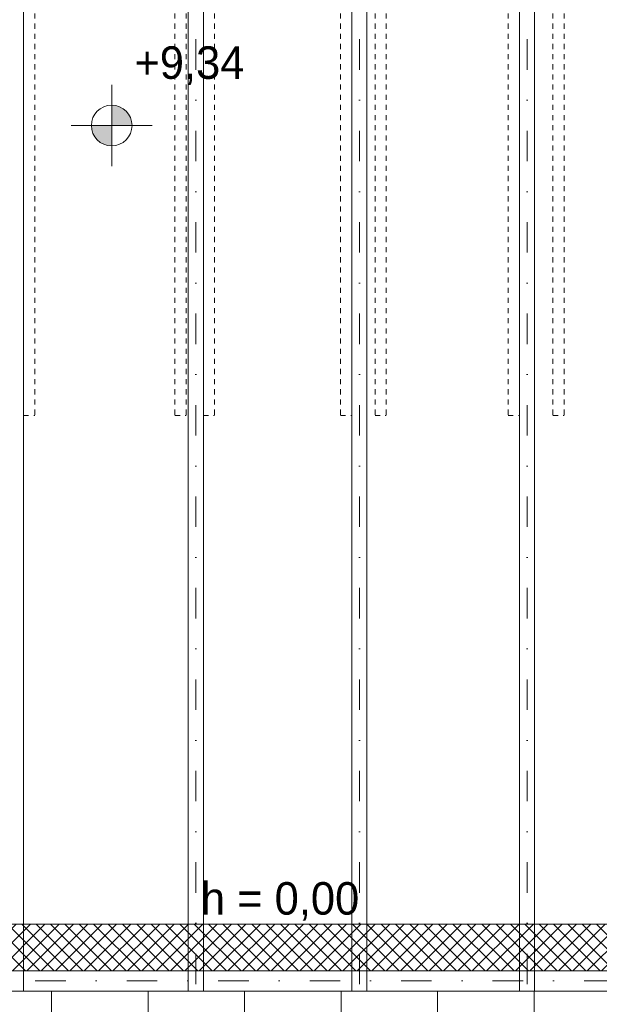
# Model space of a CAD drawing. Extents: x -438200 to -357500, y 15000 to 163871.
# Tile 143 of 148: x -418639 to -415787, y 148939 to 153786. Entities that reach past the tile are written whole.
import ezdxf

# ---------------------------------------------------------------- set-up
doc = ezdxf.new("R2010")
doc.units = 0
doc.header["$MEASUREMENT"] = 0
doc.linetypes.add('Dot & Dashed', pattern=[450, 150, -150, 0, -150])
doc.linetypes.add('Hidden Line', pattern=[50, 25, -25])
doc.layers.add('#podkład', color=252, linetype='Continuous')
doc.layers.add('INWENT RZĘDNE', color=252, linetype='Continuous')
for name, color, linetype, lineweight in [('Arch dachowki_Nr_Pióra__81', 252, 'Continuous', 9), ('Arch stropy_Nr_Pióra__3', 252, 'Continuous', 18), ('arch wypelnienia_Nr_Pióra__2', 252, 'Continuous', 13), ('INWENT KONST. DREWNIANA_Nr_Pióra__2', 252, 'Continuous', 13), ('INWENT KONST. DREWNIANA_Nr_Pióra__21', 252, 'Continuous', 9), ('INWENT RZĘDNE_Nr_Pióra__21', 252, 'Continuous', 9), ('INWENT WYMIARY_Nr_Pióra__21', 252, 'Continuous', 9)]:
    doc.layers.add(name, color=color, linetype=linetype, lineweight=lineweight)
doc.styles.add('GENERATED_STYLE_2', font='txt')

# ---------------------------------------------------------------- blocks, each defined once
blk = doc.blocks.new('Koty wysokościowe_46', base_point=(-418186.1, 136213.3))
at = {"layer": 'INWENT RZĘDNE_Nr_Pióra__21', "linetype": 'Continuous'}
for points in [[(-418186.1, 136213.3), (-418086.1, 136213.3), (-418093.7, 136251.5), (-418115.4, 136284), (-418147.8, 136305.7), (-418186.1, 136313.3)], [(-418186.1, 136213.3), (-418286.1, 136213.3), (-418278.5, 136175), (-418256.8, 136142.6), (-418224.4, 136120.9), (-418186.1, 136113.3)]]:
    blk.add_hatch(color=256, dxfattribs=at).paths.add_polyline_path(points, flags=0)
for p, q in [((-418186.1, 136013.3), (-418186.1, 136413.3)), ((-418386.1, 136213.3), (-417986.1, 136213.3))]:
    blk.add_line(p, q, dxfattribs=at)
blk.add_circle((-418186.1, 136213.3), 100, dxfattribs=at)
at = {"layer": 'INWENT RZĘDNE_Nr_Pióra__21', "insert": (-418074.3, 136413.3), "char_height": 160, "attachment_point": 7, "style": 'GENERATED_STYLE_2'}
blk.add_mtext('{+9,34}', dxfattribs=at)
blk = doc.blocks.new('poddasze nieuż.')
at = {"layer": 'arch wypelnienia_Nr_Pióra__2', "linetype": 'Continuous'}
h = blk.add_hatch(dxfattribs=at)
h.set_pattern_fill('Grid_5x5_Diagonal', color=252, style=0, pattern_type=2)
h.set_pattern_definition([(45, (0, -21948.34), (-35.355339, 35.355339), []), (135, (0, -21948.34), (35.355339, 35.355339), [])])
h.paths.add_polyline_path([(-429984.9, 110104.3), (-414994.9, 110104.3), (-414994.9, 110334.3), (-429984.9, 110334.3)], flags=0)
at = {"layer": 'Arch dachowki_Nr_Pióra__81', "color": 252, "linetype": 'Continuous'}
for p, q in [((-418482.4, 105473.2), (-418482.4, 110004.3)), ((-418007.4, 105473.2), (-418007.4, 110004.3)), ((-417532.4, 105473.2), (-417532.4, 110004.3)), ((-417057.4, 105473.2), (-417057.4, 110004.3)), ((-416582.4, 105473.2), (-416582.4, 110004.3)), ((-416107.4, 105473.2), (-416107.4, 110004.3))]:
    blk.add_line(p, q, dxfattribs=at)
at = {"layer": 'Arch stropy_Nr_Pióra__3', "color": 252, "linetype": 'Continuous'}
blk.add_line((-414994.9, 110334.3), (-429984.9, 110334.3), dxfattribs=at)
at = {"layer": 'INWENT KONST. DREWNIANA_Nr_Pióra__2', "color": 252, "linetype": 'Hidden Line'}
for p, q in [((-418619.9, 117316.5), (-418619.9, 112838.2)), ((-418564.9, 117316.5), (-418564.9, 112838.2)), ((-417874.9, 117316.5), (-417874.9, 112838.2)), ((-417819.9, 117316.5), (-417819.9, 112838.2)), ((-417734.9, 117316.5), (-417734.9, 112838.2)), ((-417679.9, 117316.5), (-417679.9, 112838.2)), ((-417059.9, 117316.5), (-417059.9, 112838.2)), ((-417004.9, 117316.5), (-417004.9, 112838.2)), ((-416889.9, 117316.5), (-416889.9, 112838.2)), ((-416834.9, 117316.5), (-416834.9, 112838.2)), ((-416234.9, 117316.5), (-416234.9, 112838.2)), ((-416179.9, 117316.5), (-416179.9, 112838.2)), ((-416014.9, 117316.5), (-416014.9, 112838.2)), ((-415959.9, 117316.5), (-415959.9, 112838.2)), ((-418619.9, 112838.2), (-418564.9, 112838.2)), ((-417874.9, 112838.2), (-417819.9, 112838.2)), ((-417734.9, 112838.2), (-417679.9, 112838.2)), ((-417059.9, 112838.2), (-417004.9, 112838.2)), ((-416889.9, 112838.2), (-416834.9, 112838.2)), ((-416234.9, 112838.2), (-416179.9, 112838.2)), ((-416014.9, 112838.2), (-415959.9, 112838.2))]:
    blk.add_line(p, q, dxfattribs=at)
at = {"layer": 'INWENT KONST. DREWNIANA_Nr_Pióra__2', "color": 252, "linetype": 'Continuous'}
for p, q in [((-418619.9, 110004.3), (-418619.9, 115904.3)), ((-417809.9, 110004.3), (-417809.9, 115904.3)), ((-417734.9, 110004.3), (-417734.9, 115904.3)), ((-417004.9, 110004.3), (-417004.9, 115904.3)), ((-416929.9, 110004.3), (-416929.9, 115904.3)), ((-416179.9, 110004.3), (-416179.9, 115904.3)), ((-416104.9, 110004.3), (-416104.9, 115904.3))]:
    blk.add_line(p, q, dxfattribs=at)
at = {"layer": 'INWENT KONST. DREWNIANA_Nr_Pióra__21', "color": 252, "linetype": 'Dot & Dashed'}
for p, q in [((-417772.4, 105537.4), (-417772.4, 115904.3)), ((-416967.4, 105537.4), (-416967.4, 115904.3)), ((-416142.4, 105537.4), (-416142.4, 115904.3)), ((-430714.9, 110054.3), (-414324.9, 110054.3))]:
    blk.add_line(p, q, dxfattribs=at)
at = {"layer": 'INWENT KONST. DREWNIANA_Nr_Pióra__21', "color": 252, "linetype": 'Continuous'}
for p, q in [((-414324.9, 110104.3), (-430714.9, 110104.3)), ((-414324.9, 110004.3), (-430714.9, 110004.3))]:
    blk.add_line(p, q, dxfattribs=at)
at = {"layer": 'INWENT RZĘDNE', "color": 252}
blk.add_blockref('Koty wysokościowe_46', (-418186.1, 114264.9), dxfattribs=at)
at = {"layer": 'INWENT WYMIARY_Nr_Pióra__21', "color": 252, "linetype": 'Continuous', "insert": (-417357.6, 110350.9), "char_height": 160, "attachment_point": 8, "style": 'GENERATED_STYLE_2'}
blk.add_mtext('{h = 0,00}', dxfattribs=at)

msp = doc.modelspace()

# ---------------------------------------------------------------- block references
at = {"layer": '#podkład', "color": 3, "lineweight": 50}
msp.add_blockref('poddasze nieuż.', (0, 38999.8), dxfattribs=at)

doc.saveas('drawing.dxf')
